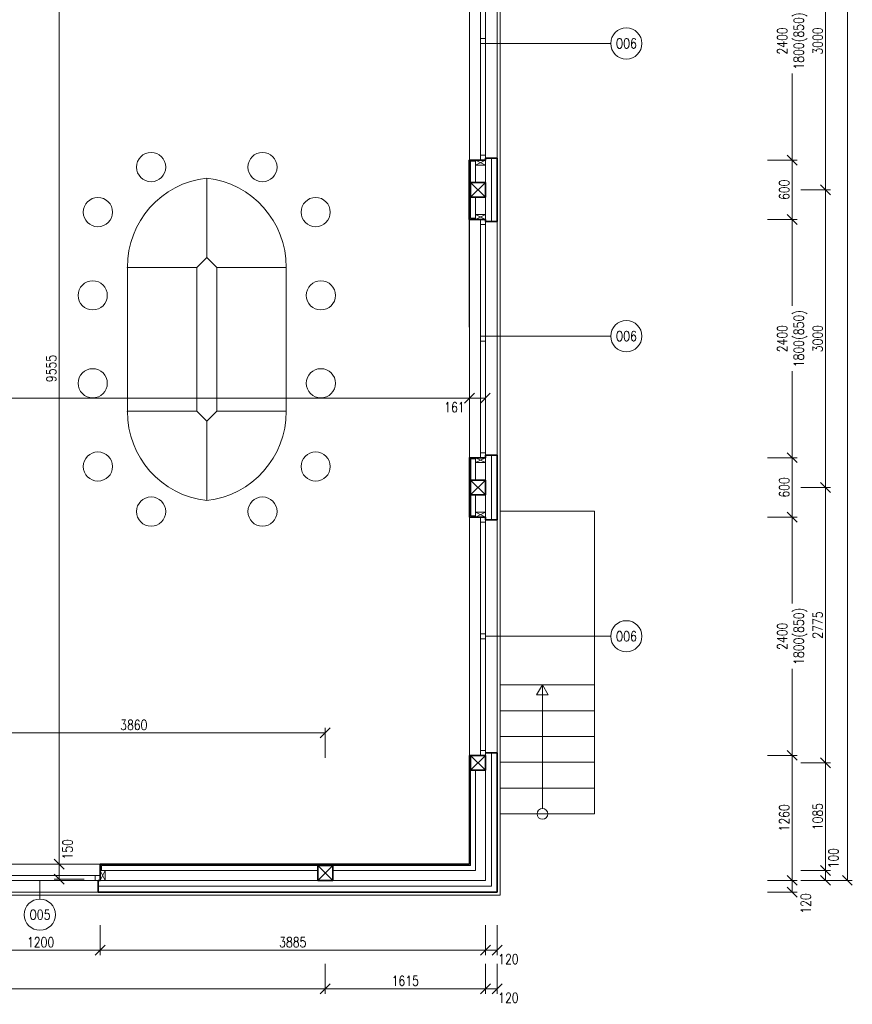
# Model space of a CAD drawing. Header units: millimetres. Extents: x -485339 to 350584, y -1189934 to 0.
# Tile 42 of 178: x -64471 to -56076, y -1158316 to -1148392. Entities that reach past the tile are written whole.
import ezdxf
from ezdxf.enums import TextEntityAlignment as Align

# ---------------------------------------------------------------- set-up
doc = ezdxf.new("R2010")
doc.units = ezdxf.units.MM
doc.header["$LTSCALE"] = 10
doc.layers.get('Defpoints').update_dxf_attribs({"color": 201})
for name, color, linetype, lineweight in [('A_vybavení', 252, 'Continuous', 18), ('N_kóty', 10, 'Continuous', 18), ('N_okna', 10, 'Continuous', 18), ('N_okna_konst_prof', 10, 'Continuous', 18), ('N_popis_otvory', 10, 'Continuous', 18), ('N_čáry_obrys', 10, 'Continuous', 35), ('N_čáry_obv.plášt', 212, 'Continuous', 18), ('N_čáry_obv.plášt_obrys', 212, 'Continuous', 35), ('N_čáry_plné', 10, 'Continuous', 18), ('St_kóty', 132, 'Continuous', 18), ('St_lehký obvodový plášť', 152, 'Continuous', 18), ('St_sloupy_opláštění_půdorys', 25, 'Continuous', 35), ('St_čáry_plné', 250, 'Continuous', 18)]:
    doc.layers.add(name, color=color, linetype=linetype, lineweight=lineweight)
doc.layers.add('St_plocha_místn', color=140, linetype='Continuous', lineweight=18, plot=False)
doc.styles.get("Standard").update_dxf_attribs({"font": 'simplex.shx', "width": 0.8})
doc.linetypes.add('ZIGZAG', pattern='A,0.00254,-5.08,[131,ltypeshp.shx,S=5.08,R=0,X=-5.08,Y=0],-10.16,[131,ltypeshp.shx,S=5.08,R=180,X=5.08,Y=0],-5.08', length=20.32254)
doc.dimstyles.new('stavebníM50 vnitřní', dxfattribs={"dimtxt": 100, "dimasz": 100, "dimexe": 50, "dimexo": 100, "dimgap": 30, "dimtad": 1, "dimdec": 0, "dimtxsty": 'Standard', "dimblk": 'OBLIQUE', "dimcen": 2.5, "dimclrd": 256, "dimclre": 256, "dimclrt": 256, "dimadec": 0, "dimazin": 0, "dimtfac": 1, "dimtdec": 0, "dimtmove": 2, "dimatfit": 2, "dimldrblk": 'OBLIQUE', "dimfxl": 250, "dimfxlon": 1, "dimlwd": -1, "dimlwe": -1, "dimarcsym": 0})

# ---------------------------------------------------------------- blocks, each defined once
blk = doc.blocks.new('G$CBB62DE26')
at = {"layer": 'St_sloupy_opláštění_půdorys', "color": 0, "ltscale": 2}
blk.add_lwpolyline([(-75, -150), (75, -150), (75, 0), (-75, 0)], close=True, dxfattribs=at)
for points in [[(-75, 0), (75, -150)], [(75, 0), (-75, -150)]]:
    blk.add_lwpolyline(points, dxfattribs=at)
blk = doc.blocks.new('_OBLIQUE')
at = {"color": 0, "linetype": 'ByBlock'}
blk.add_line((-0.5, -0.5), (0.5, 0.5), dxfattribs=at)
blk = doc.blocks.new('*D6510')
at = {"layer": 'Defpoints', "color": 0}
for p in [(-58903.4, -1152806.2), (-58903.4, -1153406.2), (-56682.1, -1153406.2)]:
    blk.add_point(p, dxfattribs=at)
at = {"layer": 'St_kóty'}
for p, q in [((-56932.1, -1152806.2), (-56632.1, -1152806.2)), ((-56682.1, -1152806.2), (-56682.1, -1153406.2)), ((-56932.1, -1153406.2), (-56632.1, -1153406.2))]:
    blk.add_line(p, q, dxfattribs=at)
at = {"layer": 'St_kóty', "linetype": 'ByBlock', "xscale": 100, "yscale": 100, "zscale": 100}
for p, rotation in [((-56682.1, -1152806.2), 90), ((-56682.1, -1153406.2), 270)]:
    blk.add_blockref('_OBLIQUE', p, dxfattribs=dict(at, rotation=rotation))
at = {"layer": 'St_kóty', "insert": (-56762.1, -1153106.2), "char_height": 100, "attachment_point": 5, "rotation": 90}
blk.add_mtext('600', dxfattribs=at)
blk = doc.blocks.new('*D6511')
at = {"layer": 'Defpoints', "color": 0}
for p in [(-58903.4, -1153406.2), (-58903.4, -1155806.2), (-56682.1, -1155806.2)]:
    blk.add_point(p, dxfattribs=at)
at = {"layer": 'St_kóty'}
for p, q in [((-56932.1, -1153406.2), (-56632.1, -1153406.2)), ((-56682.1, -1153406.2), (-56682.1, -1154277.1)), ((-56682.1, -1155806.2), (-56682.1, -1154935.2)), ((-56932.1, -1155806.2), (-56632.1, -1155806.2))]:
    blk.add_line(p, q, dxfattribs=at)
at = {"layer": 'St_kóty', "linetype": 'ByBlock', "xscale": 100, "yscale": 100, "zscale": 100}
for p, rotation in [((-56682.1, -1153406.2), 90), ((-56682.1, -1155806.2), 270)]:
    blk.add_blockref('_OBLIQUE', p, dxfattribs=dict(at, rotation=rotation))
at = {"layer": 'St_kóty', "insert": (-56682.1, -1154606.2), "char_height": 100, "attachment_point": 5, "rotation": 90}
blk.add_mtext('2400\\P1800(850)', dxfattribs=at)
blk = doc.blocks.new('*D6512')
at = {"layer": 'Defpoints', "color": 0}
for p in [(-58903.4, -1155806.2), (-59774.9, -1157066.2), (-56682.1, -1157066.2)]:
    blk.add_point(p, dxfattribs=at)
at = {"layer": 'St_kóty'}
for p, q in [((-56932.1, -1155806.2), (-56632.1, -1155806.2)), ((-56682.1, -1155806.2), (-56682.1, -1157066.2)), ((-56932.1, -1157066.2), (-56632.1, -1157066.2))]:
    blk.add_line(p, q, dxfattribs=at)
at = {"layer": 'St_kóty', "linetype": 'ByBlock', "xscale": 100, "yscale": 100, "zscale": 100}
for p, rotation in [((-56682.1, -1155806.2), 90), ((-56682.1, -1157066.2), 270)]:
    blk.add_blockref('_OBLIQUE', p, dxfattribs=dict(at, rotation=rotation))
at = {"layer": 'St_kóty', "insert": (-56762.1, -1156436.2), "char_height": 100, "attachment_point": 5, "rotation": 90}
blk.add_mtext('1260', dxfattribs=at)
blk = doc.blocks.new('*D6516')
at = {"layer": 'Defpoints', "color": 0}
for p in [(-58903.4, -1147406.2), (-59749.9, -1149806.2), (-56682.1, -1149806.2)]:
    blk.add_point(p, dxfattribs=at)
at = {"layer": 'St_kóty'}
for p, q in [((-56932.1, -1147406.2), (-56632.1, -1147406.2)), ((-56682.1, -1147406.2), (-56682.1, -1148277.1)), ((-56682.1, -1149806.2), (-56682.1, -1148935.2)), ((-56932.1, -1149806.2), (-56632.1, -1149806.2))]:
    blk.add_line(p, q, dxfattribs=at)
at = {"layer": 'St_kóty', "linetype": 'ByBlock', "xscale": 100, "yscale": 100, "zscale": 100}
for p, rotation in [((-56682.1, -1147406.2), 90), ((-56682.1, -1149806.2), 270)]:
    blk.add_blockref('_OBLIQUE', p, dxfattribs=dict(at, rotation=rotation))
at = {"layer": 'St_kóty', "insert": (-56682.1, -1148606.2), "char_height": 100, "attachment_point": 5, "rotation": 90}
blk.add_mtext('2400\\P1800(850)', dxfattribs=at)
blk = doc.blocks.new('*D6517')
at = {"layer": 'Defpoints', "color": 0}
for p in [(-59749.9, -1149806.2), (-59749.9, -1150406.2), (-56682.1, -1150406.2)]:
    blk.add_point(p, dxfattribs=at)
at = {"layer": 'St_kóty'}
for p, q in [((-56932.1, -1149806.2), (-56632.1, -1149806.2)), ((-56682.1, -1149806.2), (-56682.1, -1150406.2)), ((-56932.1, -1150406.2), (-56632.1, -1150406.2))]:
    blk.add_line(p, q, dxfattribs=at)
at = {"layer": 'St_kóty', "linetype": 'ByBlock', "xscale": 100, "yscale": 100, "zscale": 100}
for p, rotation in [((-56682.1, -1149806.2), 90), ((-56682.1, -1150406.2), 270)]:
    blk.add_blockref('_OBLIQUE', p, dxfattribs=dict(at, rotation=rotation))
at = {"layer": 'St_kóty', "insert": (-56762.1, -1150106.2), "char_height": 100, "attachment_point": 5, "rotation": 90}
blk.add_mtext('600', dxfattribs=at)
blk = doc.blocks.new('*D6518')
at = {"layer": 'Defpoints', "color": 0}
for p in [(-59749.9, -1150406.2), (-59749.9, -1152806.2), (-56682.1, -1152806.2)]:
    blk.add_point(p, dxfattribs=at)
at = {"layer": 'St_kóty'}
for p, q in [((-56932.1, -1150406.2), (-56632.1, -1150406.2)), ((-56682.1, -1150406.2), (-56682.1, -1151277.1)), ((-56682.1, -1152806.2), (-56682.1, -1151935.2)), ((-56932.1, -1152806.2), (-56632.1, -1152806.2))]:
    blk.add_line(p, q, dxfattribs=at)
at = {"layer": 'St_kóty', "linetype": 'ByBlock', "xscale": 100, "yscale": 100, "zscale": 100}
for p, rotation in [((-56682.1, -1150406.2), 90), ((-56682.1, -1152806.2), 270)]:
    blk.add_blockref('_OBLIQUE', p, dxfattribs=dict(at, rotation=rotation))
at = {"layer": 'St_kóty', "insert": (-56682.1, -1151606.2), "char_height": 100, "attachment_point": 5, "rotation": 90}
blk.add_mtext('2400\\P1800(850)', dxfattribs=at)
blk = doc.blocks.new('*D6523')
at = {"layer": 'Defpoints', "color": 0}
for p in [(-59924.9, -1147106.2), (-59924.9, -1150106.2), (-56345.3, -1150106.2)]:
    blk.add_point(p, dxfattribs=at)
at = {"layer": 'St_kóty'}
for p, q in [((-56595.3, -1147106.2), (-56295.3, -1147106.2)), ((-56345.3, -1147106.2), (-56345.3, -1150106.2)), ((-56595.3, -1150106.2), (-56295.3, -1150106.2))]:
    blk.add_line(p, q, dxfattribs=at)
at = {"layer": 'St_kóty', "linetype": 'ByBlock', "xscale": 100, "yscale": 100, "zscale": 100}
for p, rotation in [((-56345.3, -1147106.2), 90), ((-56345.3, -1150106.2), 270)]:
    blk.add_blockref('_OBLIQUE', p, dxfattribs=dict(at, rotation=rotation))
at = {"layer": 'St_kóty', "insert": (-56425.3, -1148606.2), "char_height": 100, "attachment_point": 5, "rotation": 90}
blk.add_mtext('3000', dxfattribs=at)
blk = doc.blocks.new('*D6524')
at = {"layer": 'Defpoints', "color": 0}
for p in [(-59924.9, -1150106.2), (-59924.9, -1153106.2), (-56345.3, -1153106.2)]:
    blk.add_point(p, dxfattribs=at)
at = {"layer": 'St_kóty'}
for p, q in [((-56595.3, -1150106.2), (-56295.3, -1150106.2)), ((-56345.3, -1150106.2), (-56345.3, -1153106.2)), ((-56595.3, -1153106.2), (-56295.3, -1153106.2))]:
    blk.add_line(p, q, dxfattribs=at)
at = {"layer": 'St_kóty', "linetype": 'ByBlock', "xscale": 100, "yscale": 100, "zscale": 100}
for p, rotation in [((-56345.3, -1150106.2), 90), ((-56345.3, -1153106.2), 270)]:
    blk.add_blockref('_OBLIQUE', p, dxfattribs=dict(at, rotation=rotation))
at = {"layer": 'St_kóty', "insert": (-56425.3, -1151606.2), "char_height": 100, "attachment_point": 5, "rotation": 90}
blk.add_mtext('3000', dxfattribs=at)
blk = doc.blocks.new('*D6525')
at = {"layer": 'Defpoints', "color": 0}
for p in [(-59924.9, -1153106.2), (-59924.9, -1155881.2), (-56345.3, -1155881.2)]:
    blk.add_point(p, dxfattribs=at)
at = {"layer": 'St_kóty'}
for p, q in [((-56595.3, -1153106.2), (-56295.3, -1153106.2)), ((-56345.3, -1153106.2), (-56345.3, -1155881.2)), ((-56595.3, -1155881.2), (-56295.3, -1155881.2))]:
    blk.add_line(p, q, dxfattribs=at)
at = {"layer": 'St_kóty', "linetype": 'ByBlock', "xscale": 100, "yscale": 100, "zscale": 100}
for p, rotation in [((-56345.3, -1153106.2), 90), ((-56345.3, -1155881.2), 270)]:
    blk.add_blockref('_OBLIQUE', p, dxfattribs=dict(at, rotation=rotation))
at = {"layer": 'St_kóty', "insert": (-56425.3, -1154493.7), "char_height": 100, "attachment_point": 5, "rotation": 90}
blk.add_mtext('2775', dxfattribs=at)
blk = doc.blocks.new('*D6526')
at = {"layer": 'Defpoints', "color": 0}
for p in [(-59924.9, -1155881.2), (-59937.9, -1156966.2), (-56345.3, -1156966.2)]:
    blk.add_point(p, dxfattribs=at)
at = {"layer": 'St_kóty'}
for p, q in [((-56595.3, -1155881.2), (-56295.3, -1155881.2)), ((-56345.3, -1155881.2), (-56345.3, -1156966.2)), ((-56595.3, -1156966.2), (-56295.3, -1156966.2))]:
    blk.add_line(p, q, dxfattribs=at)
at = {"layer": 'St_kóty', "linetype": 'ByBlock', "xscale": 100, "yscale": 100, "zscale": 100}
for p, rotation in [((-56345.3, -1155881.2), 90), ((-56345.3, -1156966.2), 270)]:
    blk.add_blockref('_OBLIQUE', p, dxfattribs=dict(at, rotation=rotation))
at = {"layer": 'St_kóty', "insert": (-56425.3, -1156423.7), "char_height": 100, "attachment_point": 5, "rotation": 90}
blk.add_mtext('1085', dxfattribs=at)
blk = doc.blocks.new('*D6527')
at = {"layer": 'Defpoints', "color": 0}
for p in [(-59937.9, -1156966.2), (-59774.9, -1157066.2), (-56345.3, -1157066.2)]:
    blk.add_point(p, dxfattribs=at)
at = {"layer": 'St_kóty'}
for p, q in [((-56595.3, -1156966.2), (-56295.3, -1156966.2)), ((-56345.3, -1156966.2), (-56345.3, -1157066.2)), ((-56595.3, -1157066.2), (-56295.3, -1157066.2))]:
    blk.add_line(p, q, dxfattribs=at)
at = {"layer": 'St_kóty', "linetype": 'ByBlock', "xscale": 100, "yscale": 100, "zscale": 100}
for p, rotation in [((-56345.3, -1156966.2), 90), ((-56345.3, -1157066.2), 270)]:
    blk.add_blockref('_OBLIQUE', p, dxfattribs=dict(at, rotation=rotation))
at = {"layer": 'St_kóty', "insert": (-56265.7, -1156842.9), "char_height": 100, "attachment_point": 5, "rotation": 90}
blk.add_mtext('100', dxfattribs=at)
blk = doc.blocks.new('*D6528')
at = {"layer": 'Defpoints', "color": 0}
for p in [(-59724.9, -1138456.2), (-56126, -1138456.2), (-59774.9, -1157066.2)]:
    blk.add_point(p, dxfattribs=at)
at = {"layer": 'St_kóty'}
for p, q in [((-56376, -1138456.2), (-56076, -1138456.2)), ((-56126, -1157066.2), (-56126, -1138456.2)), ((-56376, -1157066.2), (-56076, -1157066.2))]:
    blk.add_line(p, q, dxfattribs=at)
at = {"layer": 'St_kóty', "linetype": 'ByBlock', "xscale": 100, "yscale": 100, "zscale": 100}
for p, rotation in [((-56126, -1138456.2), 90), ((-56126, -1157066.2), 270)]:
    blk.add_blockref('_OBLIQUE', p, dxfattribs=dict(at, rotation=rotation))
at = {"layer": 'St_kóty', "insert": (-56206, -1147761.2), "char_height": 100, "attachment_point": 5, "rotation": 90}
blk.add_mtext('18610', dxfattribs=at)
blk = doc.blocks.new('*D6529')
at = {"layer": 'Defpoints', "color": 0}
for p in [(-63660.1, -1157116.2), (-59774.9, -1157066.2), (-63660.1, -1157769.6)]:
    blk.add_point(p, dxfattribs=at)
at = {"layer": 'St_kóty'}
for p, q in [((-63660.1, -1157519.6), (-63660.1, -1157819.6)), ((-59774.9, -1157519.6), (-59774.9, -1157819.6)), ((-59774.9, -1157769.6), (-63660.1, -1157769.6))]:
    blk.add_line(p, q, dxfattribs=at)
at = {"layer": 'St_kóty', "linetype": 'ByBlock', "xscale": 100, "yscale": 100, "zscale": 100, "rotation": 180}
blk.add_blockref('_OBLIQUE', (-63660.1, -1157769.6), dxfattribs=at)
at = {"layer": 'St_kóty', "linetype": 'ByBlock', "xscale": 100, "yscale": 100, "zscale": 100}
blk.add_blockref('_OBLIQUE', (-59774.9, -1157769.6), dxfattribs=at)
at = {"layer": 'St_kóty', "insert": (-61717.5, -1157689.6), "char_height": 100, "attachment_point": 5}
blk.add_mtext('3885', dxfattribs=at)
blk = doc.blocks.new('*D6530')
at = {"layer": 'Defpoints', "color": 0}
for p in [(-64860.1, -1157091.2), (-63660.1, -1157116.2), (-64860.1, -1157769.6)]:
    blk.add_point(p, dxfattribs=at)
at = {"layer": 'St_kóty'}
for p, q in [((-64860.1, -1157519.6), (-64860.1, -1157819.6)), ((-63660.1, -1157519.6), (-63660.1, -1157819.6)), ((-63660.1, -1157769.6), (-64860.1, -1157769.6))]:
    blk.add_line(p, q, dxfattribs=at)
at = {"layer": 'St_kóty', "linetype": 'ByBlock', "xscale": 100, "yscale": 100, "zscale": 100, "rotation": 180}
blk.add_blockref('_OBLIQUE', (-64860.1, -1157769.6), dxfattribs=at)
at = {"layer": 'St_kóty', "linetype": 'ByBlock', "xscale": 100, "yscale": 100, "zscale": 100}
blk.add_blockref('_OBLIQUE', (-63660.1, -1157769.6), dxfattribs=at)
at = {"layer": 'St_kóty', "insert": (-64260.1, -1157689.6), "char_height": 100, "attachment_point": 5}
blk.add_mtext('1200', dxfattribs=at)
blk = doc.blocks.new('*D6539')
at = {"layer": 'Defpoints', "color": 0}
for p in [(-68760.1, -1156991.2), (-61390.3, -1156991.2), (-61390.3, -1158159)]:
    blk.add_point(p, dxfattribs=at)
at = {"layer": 'St_kóty'}
for p, q in [((-68760.1, -1157909), (-68760.1, -1158209)), ((-61390.3, -1157909), (-61390.3, -1158209)), ((-68760.1, -1158159), (-61390.3, -1158159))]:
    blk.add_line(p, q, dxfattribs=at)
at = {"layer": 'St_kóty', "linetype": 'ByBlock', "xscale": 100, "yscale": 100, "zscale": 100, "rotation": 180}
blk.add_blockref('_OBLIQUE', (-68760.1, -1158159), dxfattribs=at)
at = {"layer": 'St_kóty', "linetype": 'ByBlock', "xscale": 100, "yscale": 100, "zscale": 100}
blk.add_blockref('_OBLIQUE', (-61390.3, -1158159), dxfattribs=at)
at = {"layer": 'St_kóty', "insert": (-65075.2, -1158079), "char_height": 100, "attachment_point": 5}
blk.add_mtext('7370', dxfattribs=at)
blk = doc.blocks.new('*D6540')
at = {"layer": 'Defpoints', "color": 0}
for p in [(-61390.3, -1156991.2), (-59774.9, -1157066.2), (-59774.9, -1158159)]:
    blk.add_point(p, dxfattribs=at)
at = {"layer": 'St_kóty'}
for p, q in [((-61390.3, -1157909), (-61390.3, -1158209)), ((-59774.9, -1157909), (-59774.9, -1158209)), ((-61390.3, -1158159), (-59774.9, -1158159))]:
    blk.add_line(p, q, dxfattribs=at)
at = {"layer": 'St_kóty', "linetype": 'ByBlock', "xscale": 100, "yscale": 100, "zscale": 100, "rotation": 180}
blk.add_blockref('_OBLIQUE', (-61390.3, -1158159), dxfattribs=at)
at = {"layer": 'St_kóty', "linetype": 'ByBlock', "xscale": 100, "yscale": 100, "zscale": 100}
blk.add_blockref('_OBLIQUE', (-59774.9, -1158159), dxfattribs=at)
at = {"layer": 'St_kóty', "insert": (-60582.6, -1158079), "char_height": 100, "attachment_point": 5}
blk.add_mtext('1615', dxfattribs=at)
blk = doc.blocks.new('*D6611')
at = {"layer": 'Defpoints', "color": 0}
for p in [(-59936.7, -1152207.5), (-59775.6, -1152207.5), (-59775.6, -1152207.5)]:
    blk.add_point(p, dxfattribs=at)
at = {"layer": 'St_kóty'}
for p, q in [((-59936.7, -1152107.5), (-59936.7, -1152157.5)), ((-59775.6, -1152107.5), (-59775.6, -1152157.5)), ((-59936.7, -1152207.5), (-59775.6, -1152207.5))]:
    blk.add_line(p, q, dxfattribs=at)
at = {"layer": 'St_kóty', "linetype": 'ByBlock', "xscale": 100, "yscale": 100, "zscale": 100, "rotation": 180}
blk.add_blockref('_OBLIQUE', (-59936.7, -1152207.5), dxfattribs=at)
at = {"layer": 'St_kóty', "linetype": 'ByBlock', "xscale": 100, "yscale": 100, "zscale": 100}
blk.add_blockref('_OBLIQUE', (-59775.6, -1152207.5), dxfattribs=at)
at = {"layer": 'St_kóty', "insert": (-60087.6, -1152297.6), "char_height": 100, "attachment_point": 5}
blk.add_mtext('161', dxfattribs=at)
blk = doc.blocks.new('*D6612')
at = {"layer": 'Defpoints', "color": 0}
for p in [(-64071.9, -1156903.2), (-61812, -1156903.2), (-61812, -1157053.2)]:
    blk.add_point(p, dxfattribs=at)
at = {"layer": 'St_kóty'}
for p, q in [((-63821.9, -1156903.2), (-64121.9, -1156903.2)), ((-64071.9, -1157053.2), (-64071.9, -1156903.2)), ((-63821.9, -1157053.2), (-64121.9, -1157053.2))]:
    blk.add_line(p, q, dxfattribs=at)
at = {"layer": 'St_kóty', "linetype": 'ByBlock', "xscale": 100, "yscale": 100, "zscale": 100}
for p, rotation in [((-64071.9, -1156903.2), 90), ((-64071.9, -1157053.2), 270)]:
    blk.add_blockref('_OBLIQUE', p, dxfattribs=dict(at, rotation=rotation))
at = {"layer": 'St_kóty', "insert": (-63988.3, -1156753.8), "char_height": 100, "attachment_point": 5, "rotation": 90}
blk.add_mtext('150', dxfattribs=at)
blk = doc.blocks.new('G$CA52768AB')
at = {"layer": 'A_vybavení', "linetype": 'Continuous'}
for p, q in [((0, 0), (0, -800)), ((0, 0), (0, -800)), ((0, -800), (-100, -900)), ((0, -800), (100, -900)), ((-800, -900), (-800, -2350)), ((-800, -900), (-100, -900)), ((-100, -900), (-800, -900)), ((-100, -900), (-800, -900)), ((-100, -2350), (-100, -900)), ((100, -900), (100, -2350)), ((100, -900), (800, -900)), ((100, -900), (800, -900)), ((800, -900), (100, -900)), ((800, -2350), (800, -900)), ((-800, -2350), (-100, -2350)), ((-100, -2350), (-800, -2350)), ((0, -2450), (-100, -2350)), ((0, -2450), (100, -2350)), ((100, -2350), (800, -2350)), ((100, -2350), (800, -2350)), ((0, -3250), (0, -2450)), ((0, -3250), (0, -2450))]:
    blk.add_line(p, q, dxfattribs=at)
for centre in [(-561.4, 111.2), (561.4, 111.2), (-1097.7, -342.8), (1097.7, -342.8), (-1150.3, -1181.8), (1150.3, -1181.8), (-1150.3, -2068.2), (1150.3, -2068.2), (-1097.7, -2907.2), (1097.7, -2907.2), (-561.4, -3361.2), (561.4, -3361.2)]:
    blk.add_circle(centre, 147.2, dxfattribs=at)
for centre, start, end in [((100, -894.4), 96.37826, 180.35466), ((-100, -894.4), 359.64534, 83.62174), ((100, -2355.6), 179.64534, 263.62174), ((-100, -2355.6), 276.37826, 0.35466)]:
    blk.add_arc(centre, 900, start, end, dxfattribs=at)
for p in [(-800, -900), (800, -900), (-800, -2350), (800, -2350)]:
    blk.add_point(p, dxfattribs=at)
blk = doc.blocks.new('G$C9C144299')
at = {"layer": 'St_lehký obvodový plášť', "color": 0, "ltscale": 2}
for points in [[(0, -50), (2400, -50), (2400, 0), (0, 0)], [(0, -50), (0, -50), (0, 0), (0, 0)], [(0, -50), (0, -50), (0, 0), (0, 0)], [(0, -50), (50, -50), (50, 0), (0, 0)], [(1225, -50), (1175, -50), (1175, 0), (1225, 0)], [(2400, -50), (2350, -50), (2350, 0), (2400, 0)]]:
    blk.add_lwpolyline(points, close=True, dxfattribs=at)
blk = doc.blocks.new('G$C2A6251B2')
at = {"layer": 'St_lehký obvodový plášť', "color": 0, "ltscale": 2}
for points in [[(0, -50), (1200, -50), (1200, 0), (0, 0)], [(0, -50), (50, -50), (50, 0), (0, 0)], [(1200, -50), (1150, -50), (1150, 0), (1200, 0)]]:
    blk.add_lwpolyline(points, close=True, dxfattribs=at)
blk = doc.blocks.new('*D6918')
at = {"layer": 'Defpoints', "color": 0}
for p in [(-59774.9, -1157066.2), (-59774.9, -1157186.2), (-56682.1, -1157186.2)]:
    blk.add_point(p, dxfattribs=at)
at = {"layer": 'N_kóty'}
for p, q in [((-56932.1, -1157066.2), (-56632.1, -1157066.2)), ((-56682.1, -1157066.2), (-56682.1, -1157186.2)), ((-56932.1, -1157186.2), (-56632.1, -1157186.2))]:
    blk.add_line(p, q, dxfattribs=at)
at = {"layer": 'N_kóty', "linetype": 'ByBlock', "xscale": 100, "yscale": 100, "zscale": 100}
for p, rotation in [((-56682.1, -1157066.2), 90), ((-56682.1, -1157186.2), 270)]:
    blk.add_blockref('_OBLIQUE', p, dxfattribs=dict(at, rotation=rotation))
at = {"layer": 'N_kóty', "insert": (-56544.8, -1157299.5), "char_height": 100, "attachment_point": 5, "rotation": 90}
blk.add_mtext('120', dxfattribs=at)
blk = doc.blocks.new('*D6919')
at = {"layer": 'Defpoints', "color": 0}
for p in [(-59655.5, -1155781.2), (-59774.9, -1157066.2), (-59655.5, -1157769.6)]:
    blk.add_point(p, dxfattribs=at)
at = {"layer": 'N_kóty'}
for p, q in [((-59774.9, -1157519.6), (-59774.9, -1157819.6)), ((-59655.5, -1157519.6), (-59655.5, -1157819.6)), ((-59774.9, -1157769.6), (-59655.5, -1157769.6))]:
    blk.add_line(p, q, dxfattribs=at)
at = {"layer": 'N_kóty', "linetype": 'ByBlock', "xscale": 100, "yscale": 100, "zscale": 100, "rotation": 180}
blk.add_blockref('_OBLIQUE', (-59774.9, -1157769.6), dxfattribs=at)
at = {"layer": 'N_kóty', "linetype": 'ByBlock', "xscale": 100, "yscale": 100, "zscale": 100}
blk.add_blockref('_OBLIQUE', (-59655.5, -1157769.6), dxfattribs=at)
at = {"layer": 'N_kóty', "insert": (-59543.4, -1157860.5), "char_height": 100, "attachment_point": 5}
blk.add_mtext('120', dxfattribs=at)
blk = doc.blocks.new('*D6920')
at = {"layer": 'Defpoints', "color": 0}
for p in [(-59655.5, -1156170.6), (-59774.9, -1157455.6), (-59655.5, -1158159)]:
    blk.add_point(p, dxfattribs=at)
at = {"layer": 'N_kóty'}
for p, q in [((-59774.9, -1157909), (-59774.9, -1158209)), ((-59655.5, -1157909), (-59655.5, -1158209)), ((-59774.9, -1158159), (-59655.5, -1158159))]:
    blk.add_line(p, q, dxfattribs=at)
at = {"layer": 'N_kóty', "linetype": 'ByBlock', "xscale": 100, "yscale": 100, "zscale": 100, "rotation": 180}
blk.add_blockref('_OBLIQUE', (-59774.9, -1158159), dxfattribs=at)
at = {"layer": 'N_kóty', "linetype": 'ByBlock', "xscale": 100, "yscale": 100, "zscale": 100}
blk.add_blockref('_OBLIQUE', (-59655.5, -1158159), dxfattribs=at)
at = {"layer": 'N_kóty', "insert": (-59543.4, -1158250), "char_height": 100, "attachment_point": 5}
blk.add_mtext('120', dxfattribs=at)
blk = doc.blocks.new('*D7584')
at = {"layer": 'Defpoints', "color": 0}
for p in [(-70354.9, -1152207.5), (-70354.9, -1152207.5), (-59936.7, -1152207.5)]:
    blk.add_point(p, dxfattribs=at)
at = {"layer": 'St_kóty'}
for p, q in [((-59936.7, -1152107.5), (-59936.7, -1152157.5)), ((-70354.9, -1152207.5), (-70354.9, -1152257.5)), ((-59936.7, -1152207.5), (-70354.9, -1152207.5))]:
    blk.add_line(p, q, dxfattribs=at)
at = {"layer": 'St_kóty', "linetype": 'ByBlock', "xscale": 100, "yscale": 100, "zscale": 100, "rotation": 180}
blk.add_blockref('_OBLIQUE', (-70354.9, -1152207.5), dxfattribs=at)
at = {"layer": 'St_kóty', "linetype": 'ByBlock', "xscale": 100, "yscale": 100, "zscale": 100}
blk.add_blockref('_OBLIQUE', (-59936.7, -1152207.5), dxfattribs=at)
at = {"layer": 'St_kóty', "insert": (-65145.8, -1152127.5), "char_height": 100, "attachment_point": 5}
blk.add_mtext('10418', dxfattribs=at)
blk = doc.blocks.new('*D7585')
at = {"layer": 'Defpoints', "color": 0}
for p in [(-64071.9, -1147348.7), (-64071.9, -1147348.7), (-61812, -1156903.2)]:
    blk.add_point(p, dxfattribs=at)
at = {"layer": 'St_kóty'}
for p, q in [((-64171.9, -1147348.7), (-64121.9, -1147348.7)), ((-64071.9, -1156903.2), (-64071.9, -1147348.7)), ((-63821.9, -1156903.2), (-64121.9, -1156903.2))]:
    blk.add_line(p, q, dxfattribs=at)
at = {"layer": 'St_kóty', "linetype": 'ByBlock', "xscale": 100, "yscale": 100, "zscale": 100}
for p, rotation in [((-64071.9, -1147348.7), 90), ((-64071.9, -1156903.2), 270)]:
    blk.add_blockref('_OBLIQUE', p, dxfattribs=dict(at, rotation=rotation))
at = {"layer": 'St_kóty', "insert": (-64151.9, -1151907.3), "char_height": 100, "attachment_point": 5, "rotation": 90}
blk.add_mtext('9555', dxfattribs=at)
blk = doc.blocks.new('*D8020')
at = {"layer": 'Defpoints', "color": 0}
for p in [(-61390.3, -1155579.8), (-65250.3, -1156916.2), (-61390.3, -1157909)]:
    blk.add_point(p, dxfattribs=at)
at = {"layer": 'N_kóty'}
for p, q in [((-65250.3, -1155829.8), (-65250.3, -1155529.8)), ((-61390.3, -1155829.8), (-61390.3, -1155529.8)), ((-65250.3, -1155579.8), (-61390.3, -1155579.8))]:
    blk.add_line(p, q, dxfattribs=at)
at = {"layer": 'N_kóty', "linetype": 'ByBlock', "xscale": 100, "yscale": 100, "zscale": 100, "rotation": 180}
blk.add_blockref('_OBLIQUE', (-65250.3, -1155579.8), dxfattribs=at)
at = {"layer": 'N_kóty', "linetype": 'ByBlock', "xscale": 100, "yscale": 100, "zscale": 100}
blk.add_blockref('_OBLIQUE', (-61390.3, -1155579.8), dxfattribs=at)
at = {"layer": 'N_kóty', "insert": (-63320.3, -1155499.8), "char_height": 100, "attachment_point": 5}
blk.add_mtext('3860', dxfattribs=at)

msp = doc.modelspace()

# ---------------------------------------------------------------- linework, layer by layer
at = {"layer": 'N_okna_konst_prof'}
for points in [[(-59874.9, -1150393.7), (-59925.4, -1150393.7), (-59925.4, -1150031.2), (-59925.4, -1149818.7), (-59874.9, -1149818.7)], [(-59874.9, -1149856.2), (-59874.9, -1150031.2)], [(-59874.9, -1150356.2), (-59874.9, -1150181.2)], [(-59923.7, -1153393.7), (-59923.7, -1152818.7), (-59874.9, -1152818.7)], [(-59874.9, -1152856.2), (-59874.9, -1153031.2)], [(-59874.9, -1153356.2), (-59874.9, -1153181.2)], [(-59874.9, -1153393.7), (-59923.7, -1153393.7)], [(-63647.6, -1156966.2), (-63647.6, -1156915.7), (-59924.9, -1156915.7), (-59924.9, -1155956.2)], [(-61313.3, -1156965.7), (-59874.9, -1156965.7), (-59874.9, -1155956.2)], [(-63647.6, -1156965.7), (-61463.3, -1156965.7)]]:
    msp.add_lwpolyline(points, dxfattribs=at)
at = {"layer": 'N_popis_otvory'}
for points in [[(-58512.1, -1148631.2), (-59775.6, -1148631.2)], [(-58512.1, -1151581.2), (-59775.6, -1151581.2)], [(-58512.1, -1154606.2), (-59775.6, -1154606.2)], [(-64266.8, -1157254.9), (-64266.8, -1157066.2)]]:
    msp.add_lwpolyline(points, dxfattribs=at)
for centre in [(-58354.8, -1148631.2), (-58354.8, -1151581.2), (-58354.8, -1154606.2), (-64266.8, -1157412.2)]:
    msp.add_circle(centre, 157.3, dxfattribs=at)
at = {"layer": 'N_čáry_obrys'}
for points in [[(-59774.9, -1150426.2), (-59774.9, -1150406.2), (-59937.9, -1150406.2), (-59937.9, -1150031.2), (-59937.9, -1149806.2), (-59775.6, -1149806.2), (-59775.6, -1149786.2)], [(-59936.2, -1153406.2), (-59936.2, -1152806.2), (-59774.9, -1152806.2)], [(-59774.9, -1153431.2), (-59774.9, -1153406.2), (-59936.2, -1153406.2)], [(-59936.3, -1155806.2), (-59936.3, -1156903.2)], [(-59936.3, -1155806.2), (-59924.9, -1155806.2)], [(-63680.1, -1157066.2), (-63660.1, -1157066.2), (-63660.1, -1156903.2), (-59936.3, -1156903.2)]]:
    msp.add_lwpolyline(points, dxfattribs=at)
at = {"layer": 'N_čáry_obv.plášt'}
for p, q in [((-59654.9, -1138696.2), (-59655.6, -1157078.9)), ((-59774.9, -1155806.2), (-59774.9, -1157066.2)), ((-63680.1, -1157066.2), (-59774.9, -1157066.2))]:
    msp.add_line(p, q, dxfattribs=at)
at = {"layer": 'N_čáry_obv.plášt', "linetype": 'ZIGZAG'}
for p, q in [((-59714.9, -1153431.2), (-59714.9, -1152781.2)), ((-59714.9, -1155781.2), (-59714.9, -1157126.2))]:
    msp.add_line(p, q, dxfattribs=at)
for points in [[(-59714.9, -1150426.2), (-59714.9, -1149786.2)], [(-63680.1, -1157126.2), (-59714.9, -1157126.2)]]:
    msp.add_lwpolyline(points, dxfattribs=at)
at = {"layer": 'N_čáry_obv.plášt'}
for points in [[(-59774.9, -1149806.2), (-59774.9, -1150406.2)], [(-59774.9, -1153431.2), (-59774.9, -1152781.2)], [(-70574.9, -1157186.2), (-59678.3, -1157186.2)]]:
    msp.add_lwpolyline(points, dxfattribs=at)
at = {"layer": 'N_čáry_obv.plášt_obrys', "ltscale": 2}
for p, q in [((-59775.6, -1149786.2), (-59655.6, -1149786.2)), ((-59655.6, -1149786.2), (-59655.6, -1150426.2)), ((-59775.6, -1150426.2), (-59655.6, -1150426.2)), ((-59655.6, -1153431.2), (-59656.1, -1152781.2)), ((-59655.5, -1155781.2), (-59655.6, -1157186.2)), ((-63680.8, -1157066.2), (-63680.8, -1157186.2)), ((-59655.6, -1157186.2), (-63680.8, -1157186.2))]:
    msp.add_line(p, q, dxfattribs=at)
at = {"layer": 'N_čáry_obv.plášt_obrys'}
for points in [[(-59775.6, -1152781.2), (-59656.1, -1152781.2)], [(-59775.5, -1152781.2), (-59775.6, -1152806.2)]]:
    msp.add_lwpolyline(points, dxfattribs=at)
at = {"layer": 'N_čáry_obv.plášt_obrys', "ltscale": 2}
for points in [[(-59775.6, -1153431.2), (-59655.6, -1153431.2)], [(-59775.6, -1155781.2), (-59655.5, -1155781.2)]]:
    msp.add_lwpolyline(points, dxfattribs=at)
at = {"layer": 'N_čáry_plné', "ltscale": 2}
for q in [(-59624.9, -1138696.2), (-70604.9, -1157216.2)]:
    msp.add_line((-59624.9, -1157216.2), q, dxfattribs=at)
for points in [[(-59936.3, -1147406.2), (-59936.3, -1150031.2)], [(-59938.3, -1150181.2), (-59936.2, -1152806.2)], [(-59936.3, -1153406.2), (-59936.3, -1155806.2)], [(-59936.3, -1156903.2), (-64993.3, -1156903.2)], [(-59936.3, -1156966.2), (-59937.9, -1156966.2)]]:
    msp.add_lwpolyline(points, dxfattribs=at)
at = {"layer": 'St_plocha_místn'}
msp.add_lwpolyline([(-70291.9, -1156903.2), (-59936.3, -1156903.2), (-59936.3, -1147348.7), (-68726.6, -1147348.7), (-68726.6, -1146936.2), (-70354.9, -1146936.2), (-70354.9, -1152793.7), (-70291.9, -1152793.7)], close=True, dxfattribs=at)
at = {"layer": 'St_čáry_plné', "ltscale": 2}
for p, q in [((-58674.9, -1153346.2), (-59624.9, -1153346.2)), ((-58674.9, -1155096.2), (-58674.9, -1153346.2)), ((-59624.9, -1155096.2), (-58674.9, -1155096.2))]:
    msp.add_line(p, q, dxfattribs=at)
at = {"layer": 'St_čáry_plné'}
for points in [[(-59774.9, -1149856.2), (-59774.9, -1149806.2), (-59874.9, -1149806.2), (-59874.9, -1149856.2)], [(-59774.9, -1150406.2), (-59774.9, -1150356.2), (-59874.9, -1150356.2), (-59874.9, -1150406.2)], [(-59774.9, -1152856.2), (-59774.9, -1152806.2), (-59874.9, -1152806.2), (-59874.9, -1152856.2)], [(-59774.9, -1153406.2), (-59774.9, -1153356.2), (-59874.9, -1153356.2), (-59874.9, -1153406.2)], [(-63660.1, -1157066.2), (-63610.1, -1157066.2), (-63610.1, -1156966.2), (-63660.1, -1156966.2)]]:
    msp.add_lwpolyline(points, close=True, dxfattribs=at)
for points in [[(-59874.9, -1149856.2), (-59774.9, -1149806.2)], [(-59874.9, -1149806.2), (-59774.9, -1149856.2)], [(-59874.9, -1150406.2), (-59774.9, -1150356.2)], [(-59874.9, -1150356.2), (-59774.9, -1150406.2)], [(-59874.9, -1152856.2), (-59774.9, -1152806.2)], [(-59874.9, -1152806.2), (-59774.9, -1152856.2)], [(-59874.9, -1153406.2), (-59774.9, -1153356.2)], [(-59874.9, -1153356.2), (-59774.9, -1153406.2)], [(-63660.1, -1156966.2), (-63610.1, -1157066.2)], [(-63610.1, -1156966.2), (-63660.1, -1157066.2)]]:
    msp.add_lwpolyline(points, dxfattribs=at)
at = {"layer": 'St_čáry_plné', "ltscale": 2}
for points in [[(-59624.9, -1155356.2), (-58674.9, -1155356.2), (-58674.9, -1155096.2)], [(-59199.9, -1156341.6), (-59199.9, -1155096.2)], [(-59624.9, -1155616.2), (-58674.9, -1155616.2), (-58674.9, -1155356.2)], [(-59624.9, -1155876.2), (-58674.9, -1155876.2), (-58674.9, -1155616.2)], [(-59624.9, -1156136.2), (-58674.9, -1156136.2), (-58674.9, -1155876.2)], [(-59624.9, -1156396.2), (-58674.9, -1156396.2), (-58674.9, -1156136.2)]]:
    msp.add_lwpolyline(points, dxfattribs=at)
msp.add_lwpolyline([(-59199.9, -1155096.2), (-59258.5, -1155197.6), (-59141.3, -1155197.6)], close=True, dxfattribs=at)
msp.add_circle((-59199.9, -1156396.2), 54.6, dxfattribs=at)

# ---------------------------------------------------------------- block references
at = {"layer": 'A_vybavení'}
msp.add_blockref('G$CA52768AB', (-62584.3, -1149988.2), dxfattribs=at)
at = {"layer": 'N_okna', "ltscale": 2}
for name, p, rotation in [('G$C9C144299', (-59825.6, -1149806.2), 90), ('G$C9C144299', (-59825.6, -1152806.2), 90), ('G$C9C144299', (-59825.6, -1155806.2), 90), ('G$C2A6251B2', (-63660.8, -1157066.2), 180)]:
    msp.add_blockref(name, p, dxfattribs=dict(at, rotation=rotation))
at = {"layer": 'St_sloupy_opláštění_půdorys', "ltscale": 2, "rotation": 90}
for p in [(-59924.9, -1150106.2), (-59924.9, -1153106.2), (-59924.9, -1155881.2), (-61463.3, -1156991.2)]:
    msp.add_blockref('G$CBB62DE26', p, dxfattribs=at)

# ---------------------------------------------------------------- texts
at = {"layer": 'N_popis_otvory', "width": 0.8}
for s, p in [('O06', (-58354.8, -1148631.2)), ('O06', (-58354.8, -1151581.2)), ('O06', (-58354.8, -1154606.2)), ('O05', (-64266.8, -1157412.2))]:
    msp.add_text(s, height=100, dxfattribs=at).set_placement(p, align=Align.MIDDLE_CENTER)

# ---------------------------------------------------------------- dimensions: what is measured, and where the dimension line sits
at = {"layer": 'N_kóty'}
dim = msp.add_linear_dim(base=(-61390.3, -1155579.8), p1=(-65250.3, -1156916.2), p2=(-61390.3, -1157909), dimstyle='stavebníM50 vnitřní', override={"dimtxsty": 'Standard', "dimldrblk": 'OBLIQUE'}, dxfattribs=at)
dim.commit()
dim.dimension.update_dxf_attribs({"geometry": '*D8020', "text_midpoint": (-63320.3, -1155499.8)})
for base, p1, p2, picture, middle in [((-59655.5, -1157769.6), (-59774.9, -1157066.2), (-59655.5, -1155781.2), '*D6919', (-59543.4, -1157860.5)), ((-59655.5, -1158159), (-59774.9, -1157455.6), (-59655.5, -1156170.6), '*D6920', (-59543.4, -1158250))]:
    dim = msp.add_linear_dim(base=base, p1=p1, p2=p2, text='120', dimstyle='stavebníM50 vnitřní', dxfattribs=at)
    dim.commit()
    dim.dimension.update_dxf_attribs({"geometry": picture, "text_midpoint": middle, "dimtype": 160})
dim = msp.add_linear_dim(base=(-56682.1, -1157186.2), p1=(-59774.9, -1157066.2), p2=(-59774.9, -1157186.2), angle=90, dimstyle='stavebníM50 vnitřní', dxfattribs=at)
dim.commit()
dim.dimension.update_dxf_attribs({"geometry": '*D6918', "text_midpoint": (-56544.8, -1157299.5), "dimtype": 160})
at = {"layer": 'St_kóty'}
for base, p1, p2, picture, middle in [((-56126, -1138456.2), (-59774.9, -1157066.2), (-59724.9, -1138456.2), '*D6528', (-56206, -1147761.2)), ((-56345.3, -1150106.2), (-59924.9, -1147106.2), (-59924.9, -1150106.2), '*D6523', (-56425.3, -1148606.2)), ((-56682.1, -1150406.2), (-59749.9, -1149806.2), (-59749.9, -1150406.2), '*D6517', (-56762.1, -1150106.2)), ((-56345.3, -1153106.2), (-59924.9, -1150106.2), (-59924.9, -1153106.2), '*D6524', (-56425.3, -1151606.2)), ((-56682.1, -1153406.2), (-58903.4, -1152806.2), (-58903.4, -1153406.2), '*D6510', (-56762.1, -1153106.2)), ((-56345.3, -1155881.2), (-59924.9, -1153106.2), (-59924.9, -1155881.2), '*D6525', (-56425.3, -1154493.7)), ((-56345.3, -1156966.2), (-59924.9, -1155881.2), (-59937.9, -1156966.2), '*D6526', (-56425.3, -1156423.7)), ((-56682.1, -1157066.2), (-58903.4, -1155806.2), (-59774.9, -1157066.2), '*D6512', (-56762.1, -1156436.2))]:
    dim = msp.add_linear_dim(base=base, p1=p1, p2=p2, angle=90, dimstyle='stavebníM50 vnitřní', dxfattribs=at)
    dim.commit()
    dim.dimension.update_dxf_attribs({"geometry": picture, "text_midpoint": middle})
dim = msp.add_linear_dim(base=(-64071.8755424, -1147348.6509497), p1=(-61811.9970524, -1156903.1509497), p2=(-64071.8755424, -1147348.6509497), angle=90, dimstyle='stavebníM50 vnitřní', override={"dimtxsty": 'Standard', "dimldrblk": 'OBLIQUE'}, dxfattribs=at)
dim.commit()
dim.dimension.update_dxf_attribs({"geometry": '*D7585', "text_midpoint": (-64151.8755424, -1151907.2922715), "dimtype": 160})
for base, p1, p2, picture, middle in [((-56682.1, -1149806.2), (-58903.4, -1147406.2), (-59749.9, -1149806.2), '*D6516', (-56682.1, -1148606.2)), ((-56682.1, -1152806.2), (-59749.9, -1150406.2), (-59749.9, -1152806.2), '*D6518', (-56682.1, -1151606.2)), ((-56682.1, -1155806.2), (-58903.4, -1153406.2), (-58903.4, -1155806.2), '*D6511', (-56682.1, -1154606.2))]:
    dim = msp.add_linear_dim(base=base, p1=p1, p2=p2, angle=90, text='<>\\P1800(850)', dimstyle='stavebníM50 vnitřní', override={"dimtxsty": 'Standard'}, dxfattribs=at)
    dim.commit()
    dim.dimension.update_dxf_attribs({"geometry": picture, "text_midpoint": middle, "dimtype": 160})
dim = msp.add_linear_dim(base=(-70354.9, -1152207.5), p1=(-59936.7, -1152207.5), p2=(-70354.9, -1152207.5), dimstyle='stavebníM50 vnitřní', override={"dimtxsty": 'Standard', "dimldrblk": 'OBLIQUE'}, dxfattribs=at)
dim.commit()
dim.dimension.update_dxf_attribs({"geometry": '*D7584', "text_midpoint": (-65145.8, -1152127.5)})
dim = msp.add_linear_dim(base=(-59775.6, -1152207.5), p1=(-59936.7, -1152207.5), p2=(-59775.6, -1152207.5), dimstyle='stavebníM50 vnitřní', dxfattribs=at)
dim.commit()
dim.dimension.update_dxf_attribs({"geometry": '*D6611', "text_midpoint": (-60087.6, -1152297.6), "dimtype": 160})
for base, p1, p2, picture, middle in [((-64071.9, -1156903.2), (-61812, -1157053.2), (-61812, -1156903.2), '*D6612', (-63988.3, -1156753.8)), ((-56345.3, -1157066.2), (-59937.9, -1156966.2), (-59774.9, -1157066.2), '*D6527', (-56265.7, -1156842.9))]:
    dim = msp.add_linear_dim(base=base, p1=p1, p2=p2, angle=90, dimstyle='stavebníM50 vnitřní', dxfattribs=at)
    dim.commit()
    dim.dimension.update_dxf_attribs({"geometry": picture, "text_midpoint": middle, "dimtype": 160})
for base, p1, p2, picture, middle in [((-61390.3, -1158159), (-68760.1, -1156991.2), (-61390.3, -1156991.2), '*D6539', (-65075.2, -1158079)), ((-59774.9, -1158159), (-61390.3, -1156991.2), (-59774.9, -1157066.2), '*D6540', (-60582.6, -1158079)), ((-64860.1, -1157769.6), (-63660.1, -1157116.2), (-64860.1, -1157091.2), '*D6530', (-64260.1, -1157689.6)), ((-63660.1, -1157769.6), (-59774.9, -1157066.2), (-63660.1, -1157116.2), '*D6529', (-61717.5, -1157689.6))]:
    dim = msp.add_linear_dim(base=base, p1=p1, p2=p2, dimstyle='stavebníM50 vnitřní', dxfattribs=at)
    dim.commit()
    dim.dimension.update_dxf_attribs({"geometry": picture, "text_midpoint": middle})

doc.saveas('drawing.dxf')
